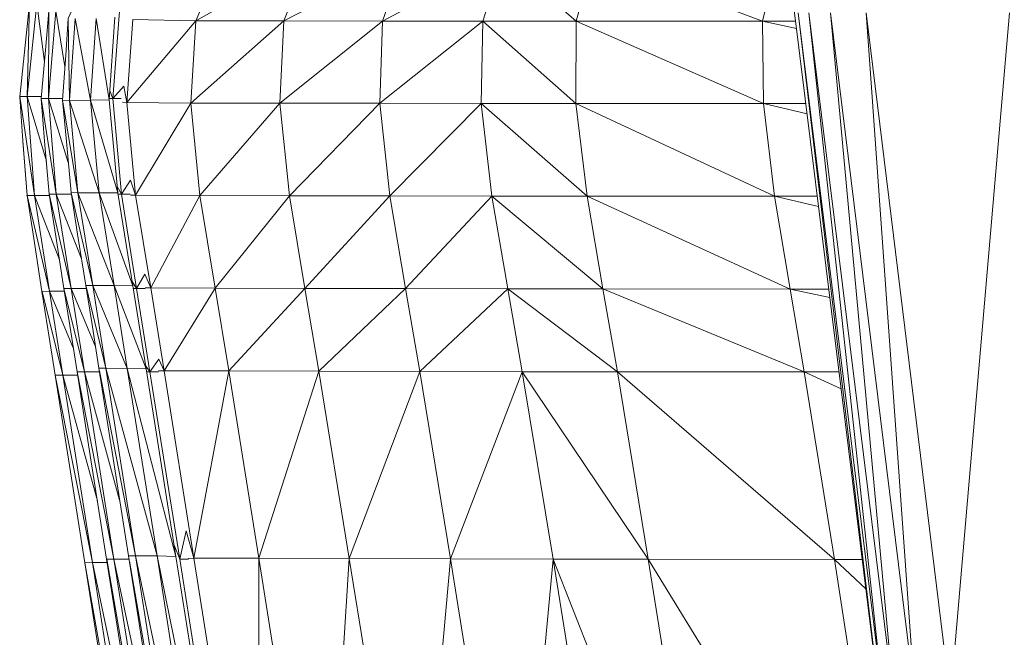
# Model space of a CAD drawing. Extents: x 180 to 9540, y 54 to 2910.
# Tile 15 of 82: x 5954 to 5977, y 996 to 1010. Entities that reach past the tile are written whole.
import ezdxf
from ezdxf.xclip import XClip

# ---------------------------------------------------------------- set-up
doc = ezdxf.new("R2010")
doc.units = 0
doc.header["$MEASUREMENT"] = 0
doc.header["$XCLIPFRAME"] = 0
doc.layers.add('820-G Rysunki Obrazki', color=7, linetype='Continuous')

# ---------------------------------------------------------------- blocks, each defined once
blk = doc.blocks.new('Rysunek_2_2', base_point=(4248.051, 809.799))
at = {"color": 150, "linetype": 'Continuous', "lineweight": 13, "ltscale": 0.5}
for p, q in [((5958.391, 1009.738), (5959.006, 1011.184)), ((5958.391, 1009.738), (5960.946, 1011.18)), ((5960.946, 1011.18), (5960.379, 1009.736)), ((5960.379, 1009.736), (5963.118, 1011.178)), ((5962.603, 1009.733), (5963.118, 1011.178)), ((5962.603, 1009.733), (5965.327, 1011.176)), ((5965.327, 1011.176), (5964.868, 1009.731)), ((5966.978, 1009.73), (5965.327, 1011.176)), ((5967.38, 1011.175), (5966.978, 1009.73)), ((5967.38, 1011.175), (5971.183, 1009.729)), ((5971.528, 1011.175), (5971.183, 1009.729)), ((5954.802, 1010.13), (5954.586, 1008.03)), ((5954.586, 1008.03), (5954.64, 1010.13)), ((5954.973, 1008.809), (5954.802, 1010.13)), ((5955.236, 1009.959), (5955.064, 1007.987)), ((5955.064, 1007.987), (5955.076, 1009.959)), ((5955.435, 1008.706), (5955.236, 1009.959)), ((5956.673, 1009.959), (5956.522, 1007.987)), ((5955.512, 1009.761), (5955.54, 1007.943)), ((5955.668, 1009.788), (5955.54, 1007.943)), ((5956.018, 1007.944), (5955.668, 1009.788)), ((5956.144, 1009.794), (5956.018, 1007.944)), ((5956.144, 1009.794), (5956.439, 1007.951)), ((5956.566, 1009.821), (5956.439, 1007.951)), ((5956.837, 1007.895), (5956.971, 1009.768)), ((5958.391, 1009.738), (5956.837, 1007.895)), ((5956.971, 1009.768), (5958.391, 1009.738)), ((5958.391, 1009.738), (5958.278, 1007.881)), ((5960.379, 1009.736), (5958.278, 1007.881)), ((5958.391, 1009.738), (5960.379, 1009.736)), ((5960.379, 1009.736), (5960.291, 1007.879)), ((5962.603, 1009.733), (5960.291, 1007.879)), ((5962.603, 1009.733), (5960.379, 1009.736)), ((5962.603, 1009.733), (5962.543, 1007.876)), ((5964.868, 1009.731), (5962.543, 1007.876)), ((5964.868, 1009.731), (5962.603, 1009.733)), ((5964.868, 1009.731), (5964.836, 1007.874)), ((5966.978, 1009.73), (5964.868, 1009.731)), ((5966.974, 1007.873), (5964.868, 1009.731)), ((5966.978, 1009.73), (5966.974, 1007.873)), ((5966.978, 1009.73), (5971.203, 1007.871)), ((5966.978, 1009.73), (5971.183, 1009.729)), ((5971.183, 1009.729), (5971.203, 1007.871)), ((5971.932, 1009.729), (5971.183, 1009.729)), ((5971.952, 1009.562), (5971.183, 1009.729)), ((5972.862, 1002.21), (5971.908, 1009.916)), ((5973.827, 994.416), (5971.989, 1009.916)), ((5973.907, 994.416), (5971.989, 1009.916)), ((5973.907, 994.416), (5972.232, 1009.916)), ((5974.147, 994.416), (5972.232, 1009.916)), ((5972.718, 1009.916), (5974.626, 994.416)), ((5974.147, 994.416), (5972.718, 1009.916)), ((5974.626, 994.416), (5973.527, 1009.916)), ((5975.425, 994.416), (5973.527, 1009.916)), ((5975.425, 994.416), (5976.761, 1009.916)), ((5954.417, 1008.023), (5954.538, 1009.182)), ((5954.9, 1007.987), (5954.997, 1009.074)), ((5955.456, 1008.965), (5955.384, 1007.95)), ((5956.522, 1007.987), (5956.765, 1008.261)), ((5956.765, 1008.261), (5956.837, 1007.895)), ((5954.418, 1008.023), (5954.42, 1008.028)), ((5954.418, 1008.024), (5954.418, 1008.023)), ((5954.586, 1008.03), (5954.42, 1008.028)), ((5954.753, 1005.796), (5954.42, 1008.028)), ((5954.904, 1008.03), (5954.586, 1008.03)), ((5954.586, 1008.03), (5954.753, 1005.796)), ((5955.018, 1006.569), (5954.586, 1008.03)), ((5955.064, 1007.987), (5954.901, 1007.987)), ((5955.243, 1005.826), (5954.901, 1007.987)), ((5955.385, 1007.987), (5955.064, 1007.987)), ((5955.064, 1007.987), (5955.243, 1005.826)), ((5955.511, 1006.542), (5955.064, 1007.987)), ((5955.382, 1007.949), (5955.382, 1007.946)), ((5955.382, 1007.946), (5955.382, 1007.949)), ((5955.384, 1007.95), (5955.384, 1007.949)), ((5955.54, 1007.943), (5955.385, 1007.946)), ((5956.018, 1007.944), (5955.54, 1007.943)), ((5956.439, 1007.951), (5956.018, 1007.944)), ((5956.018, 1007.944), (5956.212, 1005.856)), ((5956.634, 1005.852), (5956.018, 1007.944)), ((5956.634, 1005.852), (5956.439, 1007.951)), ((5956.522, 1007.987), (5956.441, 1007.987)), ((5956.522, 1007.987), (5956.453, 1008.156)), ((5956.522, 1007.987), (5956.707, 1007.987)), ((5956.711, 1005.826), (5956.522, 1007.987)), ((5955.732, 1005.856), (5955.388, 1007.907)), ((5955.54, 1007.943), (5956.212, 1005.856)), ((5955.54, 1007.943), (5955.732, 1005.856)), ((5956.736, 1007.903), (5956.837, 1007.895)), ((5957.033, 1005.8), (5956.837, 1007.895)), ((5956.837, 1007.895), (5958.278, 1007.881)), ((5957.033, 1005.8), (5958.278, 1007.881)), ((5958.483, 1005.794), (5958.278, 1007.881)), ((5958.278, 1007.881), (5960.291, 1007.879)), ((5958.483, 1005.794), (5960.291, 1007.879)), ((5960.291, 1007.879), (5960.507, 1005.79)), ((5962.543, 1007.876), (5960.291, 1007.879)), ((5960.507, 1005.79), (5962.543, 1007.876)), ((5964.836, 1007.874), (5962.543, 1007.876)), ((5962.771, 1005.786), (5962.543, 1007.876)), ((5962.771, 1005.786), (5964.836, 1007.874)), ((5964.836, 1007.874), (5965.076, 1005.782)), ((5966.974, 1007.873), (5964.836, 1007.874)), ((5967.224, 1005.78), (5964.836, 1007.874)), ((5971.203, 1007.871), (5966.974, 1007.873)), ((5967.224, 1005.78), (5966.974, 1007.873)), ((5966.974, 1007.873), (5971.456, 1005.778)), ((5972.162, 1007.871), (5971.203, 1007.871)), ((5972.191, 1007.636), (5971.203, 1007.871)), ((5971.456, 1005.778), (5971.203, 1007.871)), ((5954.582, 1005.791), (5954.491, 1007.024)), ((5955.079, 1005.826), (5954.98, 1007.02)), ((5955.576, 1005.861), (5955.47, 1007.016)), ((5956.711, 1005.826), (5956.62, 1005.995)), ((5956.711, 1005.826), (5956.918, 1006.138)), ((5956.918, 1006.138), (5957.033, 1005.8)), ((5954.586, 1005.791), (5954.583, 1005.791)), ((5954.586, 1005.794), (5954.753, 1005.796)), ((5954.586, 1005.794), (5955.091, 1003.63)), ((5954.586, 1005.794), (5954.586, 1005.791)), ((5954.753, 1005.796), (5955.084, 1005.796)), ((5954.753, 1005.796), (5955.314, 1004.338)), ((5954.753, 1005.796), (5955.091, 1003.63)), ((5955.243, 1005.826), (5955.08, 1005.826)), ((5955.08, 1005.826), (5955.58, 1003.696)), ((5955.579, 1005.826), (5955.243, 1005.826)), ((5955.243, 1005.826), (5955.812, 1004.361)), ((5955.243, 1005.826), (5955.58, 1003.696)), ((5955.574, 1005.861), (5955.574, 1005.858)), ((5955.576, 1005.861), (5955.576, 1005.861)), ((5955.732, 1005.856), (5955.577, 1005.858)), ((5956.067, 1003.761), (5955.583, 1005.821)), ((5955.732, 1005.856), (5956.212, 1005.856)), ((5955.732, 1005.856), (5956.548, 1003.76)), ((5955.732, 1005.856), (5956.067, 1003.761)), ((5956.212, 1005.856), (5956.548, 1003.76)), ((5956.971, 1003.752), (5956.212, 1005.856)), ((5956.634, 1005.852), (5956.212, 1005.856)), ((5956.971, 1003.752), (5956.634, 1005.852)), ((5956.638, 1005.826), (5956.711, 1005.826)), ((5956.908, 1005.826), (5956.711, 1005.826)), ((5957.052, 1003.696), (5956.711, 1005.826)), ((5957.033, 1005.8), (5956.914, 1005.803)), ((5958.483, 1005.794), (5957.033, 1005.8)), ((5957.033, 1005.8), (5957.375, 1003.706)), ((5957.375, 1003.706), (5958.483, 1005.794)), ((5958.827, 1003.703), (5958.483, 1005.794)), ((5960.507, 1005.79), (5958.483, 1005.794)), ((5958.827, 1003.703), (5960.507, 1005.79)), ((5960.856, 1003.697), (5960.507, 1005.79)), ((5962.771, 1005.786), (5960.507, 1005.79)), ((5960.856, 1003.697), (5962.771, 1005.786)), ((5965.076, 1005.782), (5962.771, 1005.786)), ((5963.126, 1003.691), (5962.771, 1005.786)), ((5963.126, 1003.691), (5965.076, 1005.782)), ((5965.435, 1003.685), (5965.076, 1005.782)), ((5967.224, 1005.78), (5965.076, 1005.782)), ((5965.076, 1005.782), (5967.583, 1003.683)), ((5967.224, 1005.78), (5967.583, 1003.683)), ((5971.808, 1003.68), (5967.224, 1005.78)), ((5971.456, 1005.778), (5967.224, 1005.78)), ((5972.421, 1005.777), (5971.456, 1005.778)), ((5971.456, 1005.778), (5972.45, 1005.543)), ((5971.456, 1005.778), (5971.808, 1003.68)), ((5955.229, 1004.874), (5955.415, 1003.696)), ((5955.91, 1003.763), (5955.725, 1004.923)), ((5954.733, 1004.824), (5954.92, 1003.628)), ((5957.245, 1004.015), (5957.052, 1003.696)), ((5957.375, 1003.706), (5957.245, 1004.015)), ((5956.067, 1003.761), (5955.91, 1003.762)), ((5956.363, 1001.891), (5955.914, 1003.735)), ((5956.363, 1001.891), (5956.067, 1003.761)), ((5956.548, 1003.76), (5956.067, 1003.761)), ((5956.067, 1003.761), (5956.846, 1001.89)), ((5956.846, 1001.89), (5956.548, 1003.76)), ((5957.271, 1001.88), (5956.548, 1003.76)), ((5956.971, 1003.752), (5956.548, 1003.76)), ((5956.955, 1003.852), (5957.052, 1003.696)), ((5957.271, 1001.88), (5956.971, 1003.752)), ((5955.091, 1003.63), (5954.924, 1003.629)), ((5955.389, 1001.737), (5954.924, 1003.629)), ((5955.425, 1003.631), (5955.091, 1003.63)), ((5955.389, 1001.737), (5955.091, 1003.63)), ((5955.626, 1002.355), (5955.091, 1003.63)), ((5955.877, 1001.814), (5955.416, 1003.696)), ((5955.58, 1003.696), (5955.416, 1003.696)), ((5955.877, 1001.814), (5955.58, 1003.696)), ((5956.123, 1002.401), (5955.58, 1003.696)), ((5955.918, 1003.696), (5955.58, 1003.696)), ((5957.052, 1003.696), (5956.98, 1003.696)), ((5957.052, 1003.696), (5957.249, 1003.696)), ((5957.354, 1001.814), (5957.052, 1003.696)), ((5957.247, 1003.705), (5957.375, 1003.706)), ((5957.375, 1003.706), (5958.827, 1003.703)), ((5957.375, 1003.706), (5957.677, 1001.836)), ((5958.827, 1003.703), (5957.677, 1001.836)), ((5958.827, 1003.703), (5960.856, 1003.697)), ((5958.827, 1003.703), (5959.135, 1001.835)), ((5960.856, 1003.697), (5959.135, 1001.835)), ((5960.856, 1003.697), (5963.126, 1003.691)), ((5961.17, 1001.828), (5960.856, 1003.697)), ((5963.126, 1003.691), (5961.17, 1001.828)), ((5963.126, 1003.691), (5965.435, 1003.685)), ((5963.126, 1003.691), (5963.446, 1001.821)), ((5965.435, 1003.685), (5963.446, 1001.821)), ((5967.583, 1003.683), (5965.435, 1003.685)), ((5965.435, 1003.685), (5967.909, 1001.812)), ((5965.435, 1003.685), (5965.759, 1001.815)), ((5967.909, 1001.812), (5967.583, 1003.683)), ((5972.127, 1001.809), (5967.583, 1003.683)), ((5971.808, 1003.68), (5967.583, 1003.683)), ((5972.127, 1001.809), (5971.808, 1003.68)), ((5972.68, 1003.68), (5971.808, 1003.68)), ((5971.808, 1003.68), (5972.704, 1003.49)), ((5955.712, 1001.814), (5955.548, 1002.854)), ((5956.205, 1001.892), (5956.042, 1002.926)), ((5955.218, 1001.736), (5955.053, 1002.782)), ((5957.354, 1001.814), (5957.259, 1001.953)), ((5957.558, 1002.101), (5957.354, 1001.814)), ((5957.558, 1002.101), (5957.677, 1001.836)), ((5955.389, 1001.737), (5955.221, 1001.736)), ((5955.221, 1001.736), (5956.057, 997.502)), ((5956.057, 997.502), (5955.389, 1001.737)), ((5955.724, 1001.737), (5955.389, 1001.737)), ((5955.389, 1001.737), (5956.172, 998.896)), ((5955.712, 1001.814), (5955.877, 1001.814)), ((5955.712, 1001.814), (5956.545, 997.578)), ((5956.545, 997.578), (5955.877, 1001.814)), ((5955.877, 1001.814), (5956.216, 1001.814)), ((5955.877, 1001.814), (5956.673, 998.915)), ((5956.363, 1001.891), (5956.206, 1001.891)), ((5957.031, 997.655), (5956.215, 1001.835)), ((5957.031, 997.655), (5956.363, 1001.891)), ((5956.363, 1001.891), (5956.846, 1001.89)), ((5956.363, 1001.891), (5957.516, 997.655)), ((5957.516, 997.655), (5956.846, 1001.89)), ((5957.943, 997.644), (5956.846, 1001.89)), ((5957.271, 1001.88), (5956.846, 1001.89)), ((5957.943, 997.644), (5957.271, 1001.88)), ((5957.281, 1001.814), (5957.354, 1001.814)), ((5958.028, 997.579), (5957.354, 1001.814)), ((5957.551, 1001.814), (5957.354, 1001.814)), ((5957.547, 1001.834), (5957.677, 1001.836)), ((5959.135, 1001.835), (5957.677, 1001.836)), ((5957.677, 1001.836), (5958.351, 997.601)), ((5958.351, 997.601), (5959.135, 1001.835)), ((5959.815, 997.6), (5959.135, 1001.835)), ((5961.17, 1001.828), (5959.135, 1001.835)), ((5959.815, 997.6), (5961.17, 1001.828)), ((5961.857, 997.593), (5961.17, 1001.828)), ((5961.17, 1001.828), (5963.446, 1001.821)), ((5961.857, 997.593), (5963.446, 1001.821)), ((5963.446, 1001.821), (5965.759, 1001.815)), ((5964.139, 997.587), (5963.446, 1001.821)), ((5965.759, 1001.815), (5964.139, 997.587)), ((5965.759, 1001.815), (5967.909, 1001.812)), ((5968.603, 997.579), (5965.759, 1001.815)), ((5966.456, 997.581), (5965.759, 1001.815)), ((5967.909, 1001.812), (5968.603, 997.579)), ((5972.806, 997.576), (5967.909, 1001.812)), ((5972.127, 1001.809), (5967.909, 1001.812)), ((5972.806, 997.576), (5972.127, 1001.809)), ((5972.127, 1001.809), (5972.912, 1001.809)), ((5972.127, 1001.809), (5972.96, 1001.424)), ((5956.873, 997.656), (5956.504, 999.998)), ((5955.516, 999.842), (5955.885, 997.5)), ((5956.01, 999.92), (5956.379, 997.578)), ((5958.174, 998.217), (5958.028, 997.579)), ((5958.174, 998.217), (5958.351, 997.601)), ((5957.902, 997.9), (5958.028, 997.579)), ((5955.889, 997.501), (5956.057, 997.502)), ((5957.507, 988.31), (5955.889, 997.501)), ((5956.057, 997.502), (5956.391, 997.502)), ((5956.057, 997.502), (5957.507, 988.31)), ((5957.357, 991.377), (5956.057, 997.502)), ((5956.38, 997.578), (5956.545, 997.578)), ((5957.995, 988.387), (5956.38, 997.578)), ((5956.545, 997.578), (5956.883, 997.578)), ((5956.545, 997.578), (5957.995, 988.387)), ((5957.868, 991.329), (5956.545, 997.578)), ((5956.873, 997.656), (5957.031, 997.655)), ((5958.481, 988.464), (5956.893, 997.533)), ((5957.031, 997.655), (5957.516, 997.655)), ((5957.031, 997.655), (5958.968, 988.463)), ((5957.031, 997.655), (5958.481, 988.464)), ((5957.516, 997.655), (5957.943, 997.644)), ((5957.516, 997.655), (5958.968, 988.463)), ((5959.397, 988.453), (5957.516, 997.655)), ((5959.397, 988.453), (5957.943, 997.644)), ((5958.028, 997.579), (5958.028, 997.579)), ((5959.484, 988.388), (5958.028, 997.579)), ((5958.225, 997.579), (5958.028, 997.579)), ((5958.222, 997.599), (5958.351, 997.601)), ((5959.815, 997.6), (5958.351, 997.601)), ((5958.351, 997.601), (5959.807, 988.41)), ((5959.815, 997.6), (5959.807, 988.41)), ((5961.857, 997.593), (5959.815, 997.6)), ((5959.815, 997.6), (5961.277, 988.41)), ((5961.857, 997.593), (5961.277, 988.41)), ((5963.327, 988.405), (5961.857, 997.593)), ((5961.857, 997.593), (5964.139, 997.587)), ((5964.139, 997.587), (5963.327, 988.405)), ((5966.456, 997.581), (5964.139, 997.587)), ((5965.614, 988.399), (5964.139, 997.587)), ((5965.614, 988.399), (5966.456, 997.581)), ((5968.603, 997.579), (5966.456, 997.581)), ((5970.07, 988.393), (5966.456, 997.581)), ((5967.93, 988.395), (5966.456, 997.581)), ((5968.603, 997.579), (5972.806, 997.576)), ((5968.603, 997.579), (5970.07, 988.393)), ((5974.238, 988.391), (5968.603, 997.579)), ((5972.806, 997.576), (5973.436, 997.575)), ((5972.806, 997.576), (5973.519, 996.91)), ((5972.806, 997.576), (5974.238, 988.391))]:
    blk.add_line(p, q, dxfattribs=at)
at = {"color": 150, "linetype": 'Continuous', "lineweight": 13, "ltscale": 0.5, "flags": 128}
for points in [[(5971.432, 1012.296), (5971.669, 1011.113), (5971.908, 1009.916), (5972.862, 1002.21), (5973.827, 994.416), (5976.689, 974.451), (5979.584, 954.26), (5982.504, 934.293), (5985.457, 914.101), (5986.598, 906.303), (5987.725, 898.591)], [(5955.444, 1011.832), (5955.078, 1011.06), (5954.636, 1010.126), (5954.538, 1009.182), (5954.416, 1008.023), (5954.491, 1007.025), (5954.582, 1005.791), (5954.733, 1004.824), (5954.92, 1003.628), (5955.053, 1002.782), (5955.218, 1001.736), (5955.516, 999.842), (5955.885, 997.501), (5956.533, 993.391), (5957.334, 988.309), (5958.503, 980.895), (5959.949, 971.724), (5962.252, 957.119), (5964.114, 945.31), (5966.176, 932.229)], [(5955.8, 1011.524), (5955.472, 1010.816), (5955.075, 1009.959), (5954.997, 1009.074), (5954.9, 1007.987), (5954.98, 1007.02), (5955.079, 1005.826), (5955.229, 1004.874), (5955.415, 1003.696), (5955.548, 1002.854), (5955.712, 1001.814), (5956.01, 999.92), (5956.379, 997.578), (5957.027, 993.469), (5957.828, 988.387), (5959.008, 980.898), (5960.468, 971.637), (5962.365, 959.606), (5964.71, 944.726), (5966.966, 930.415), (5969.756, 912.716), (5972.014, 898.39), (5974.807, 880.671)], [(5967.164, 932.385), (5965.102, 945.466), (5963.24, 957.275), (5960.937, 971.88), (5959.491, 981.05), (5958.322, 988.465), (5957.521, 993.547), (5956.873, 997.656), (5956.504, 999.998), (5956.205, 1001.892), (5956.042, 1002.926), (5955.91, 1003.763), (5955.725, 1004.923), (5955.576, 1005.861), (5955.47, 1007.016), (5955.384, 1007.95), (5955.456, 1008.965), (5955.514, 1009.792), (5955.865, 1010.571), (5956.156, 1011.216)]]:
    blk.add_lwpolyline(points, dxfattribs=at)
at = {"color": 150, "linetype": 'Continuous', "lineweight": 13, "ltscale": 0.5}
blk.add_point((5954.583, 1005.791), dxfattribs=at)

msp = doc.modelspace()

# ---------------------------------------------------------------- block references
at = {"layer": '820-G Rysunki Obrazki', "color": 7, "linetype": 'Continuous', "lineweight": 13, "ltscale": 0.1}
ref = msp.add_blockref('Rysunek_2_2', (4248.051, 809.799), dxfattribs=at)
XClip(ref).set_block_clipping_path([(4133.6196216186, 305.1003815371), (8557.1514411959, 2650.020916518)])

doc.saveas('drawing.dxf')
